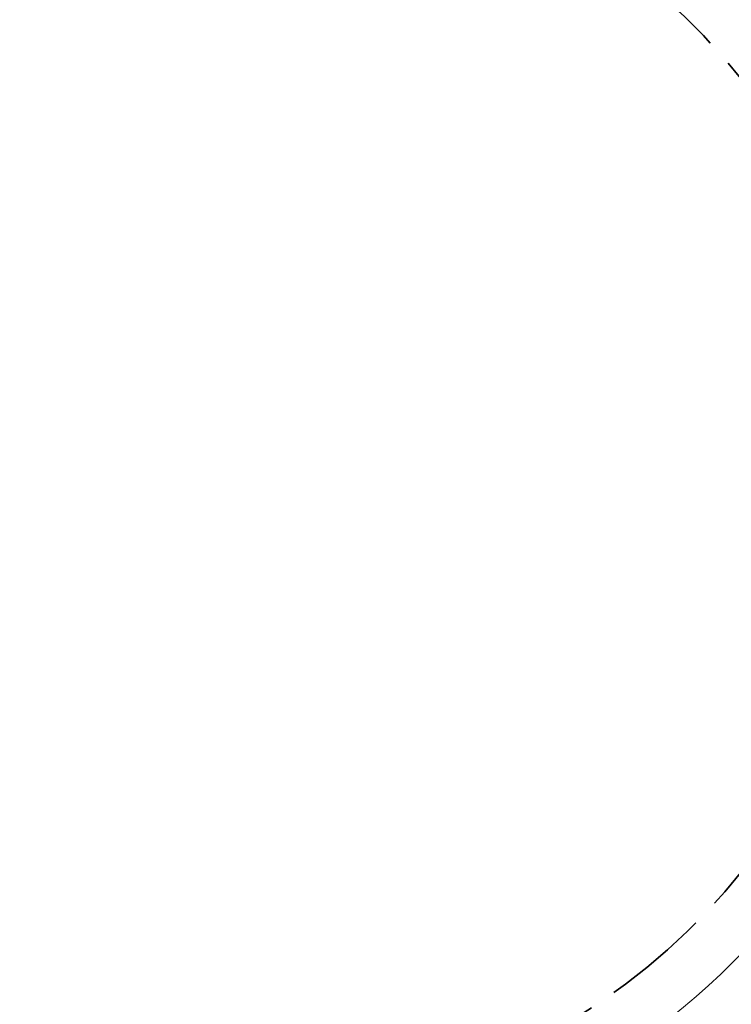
# Model space of a CAD drawing. Header units: metres. Extents: x 196674 to 197628, y 355499 to 356232.
# Tile 170 of 209: x 196693 to 196706, y 356120 to 356138. Entities that reach past the tile are written whole.
import ezdxf

# ---------------------------------------------------------------- set-up
doc = ezdxf.new("R2010")
doc.units = ezdxf.units.M
doc.linetypes.add('ZZ-SYSTEEMGRENS-SO', pattern=[5, 4, -1])
doc.layers.add('N-WE-VH-GESLOTENVERHARDING_PRINTBETON_DIK_HALFSTEENS_ROOD-A-200', color=7, linetype='Continuous', lineweight=5, true_color=0xff9999)
doc.layers.add('X-XX-AL-GRENS_SYSTEEMGRENS-G', color=7, linetype='ZZ-SYSTEEMGRENS-SO', lineweight=35, true_color=0xd60036)
doc.layers.add('N-WE-VH-HULPLIJN-G', color=40, linetype='Continuous', lineweight=5, plot=False)

msp = doc.modelspace()

# ---------------------------------------------------------------- hatches: boundary and pattern name
at = {"layer": 'N-WE-VH-GESLOTENVERHARDING_PRINTBETON_DIK_HALFSTEENS_ROOD-A-200', "true_color": 0xffffff}
h = msp.add_hatch(dxfattribs=at)
h.set_pattern_fill('AVH-BSS_DIKFORMAAT_HALFST-SO', scale=0.5, angle=305.6099570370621, pattern_type=2)
h.set_pattern_definition([(305.6099570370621, (0, 0), (1.023370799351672, -0.540132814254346), [0.345, -0.345]), (35.60995703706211, (0, 0), (-0.2008811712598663, 0.2804848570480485), [])])
edge = h.paths.add_edge_path()
edge.add_line((196708.1996717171, 356152.4064790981), (196705.3569300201, 356153.99193232))
edge.add_arc((196697.1836168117, 356139.337057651), 16.78000001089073, 60.85072834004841, 69.33236911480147)
edge.add_arc((196703.5366504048, 356156.1786420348), 1.219999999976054, 184.9889414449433, 249.3323691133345, ccw=False)
edge.add_line((196702.3212723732, 356156.0725466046), (196702.2833913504, 356156.5064933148))
edge.add_arc((196701.974565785, 356156.4795346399), 0.3099999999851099, 4.988941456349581, 102.3885267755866)
edge.add_arc((196702.08251939, 356156.0550911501), 0.7478590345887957, 103.4902855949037, 196.0277603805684)
edge.add_arc((196693.0941496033, 356153.4846545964), 8.600827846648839, 13.547713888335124, 15.953164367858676, ccw=False)
edge.add_arc((196708.1909275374, 356157.7990184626), 7.117012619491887, 198.8510978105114, 245.4697009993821)
edge.add_arc((196712.5482721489, 356164.1688641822), 14.78000000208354, 240.3478890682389, 243.1847744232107)
edge.add_arc((196696.5191779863, 356132.4575930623), 20.75219069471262, 20.126365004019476, 63.18477442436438, ccw=False)
edge.add_arc((196727.0648234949, 356143.6516527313), 11.7800000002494, 200.1263650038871, 242.9966608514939)
edge.add_arc((196726.978514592, 356143.477469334), 11.58561836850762, 242.9858445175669, 245.5827863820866)
edge.add_arc((196722.3105751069, 356133.2133590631), 0.3100018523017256, 246.9652540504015, 371.6346591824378)
edge.add_arc((196698.361333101, 356128.191933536), 24.77999999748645, 11.83905194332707, 21.02562036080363)
edge.add_arc((196693.6942326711, 356126.3980066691), 29.78000000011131, 21.02562036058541, 60.85072833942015)

# ---------------------------------------------------------------- linework, layer by layer
at = {"layer": 'N-WE-VH-HULPLIJN-G'}
msp.add_circle((196696.750327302, 356129.4909826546, 21.09603107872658), 12.75611199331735, dxfattribs=at)
at = {"layer": 'X-XX-AL-GRENS_SYSTEEMGRENS-G', "ltscale": 0.5, "flags": 128}
msp.add_lwpolyline([(197173.0845801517, 355664.4267221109), (197172.678291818, 355658.1040395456), (197176.2062336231, 355657.9276386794), (197179.6585214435, 355660.8258546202), (197196.8460500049, 355641.1849859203), (197196.618113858, 355640.9851655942), (197203.3658004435, 355633.2880423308), (197204.598351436, 355636.2035375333), (197206.181120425, 355637.5931654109), (197210.3450714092, 355632.9793581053), (197211.1344663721, 355633.8542043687), (197215.577003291, 355630.1111014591), (197222.812057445, 355638.6980935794), (197225.7729980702, 355636.1981525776), (197252.4997837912, 355613.6295939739), (197256.3974516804, 355618.2471244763), (197230.4350738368, 355640.1698336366), (197234.5465854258, 355645.0395252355), (197230.9951246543, 355648.102425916), (197227.7363916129, 355651.014992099), (197227.7150354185, 355650.9915016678), (197227.3858924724, 355651.2966605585), (197230.5297411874, 355654.3837220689), (197222.7747070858, 355662.5864016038), (197213.3031688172, 355673.0409596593), (197208.7438719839, 355679.5515306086), (197204.6678372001, 355688.2834966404), (197202.9207222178, 355693.3147658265), (197202.5296188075, 355695.8358091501), (197209.2561496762, 355696.7388380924), (197208.765603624, 355699.4053961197), (197208.8375775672, 355699.4157603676), (197208.4960738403, 355702.0476424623), (197209.7550059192, 355702.1614664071), (197209.6289773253, 355703.3557373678), (197209.431316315, 355705.9322142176), (197209.3853665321, 355708.5054020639), (197209.4909423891, 355711.0763696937), (197209.825975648, 355714.406320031), (197209.1003553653, 355714.700446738), (197209.2732684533, 355715.2254737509), (197208.7827839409, 355715.4092287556), (197209.8333840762, 355718.2914021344), (197204.6571410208, 355720.1605124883), (197206.9259623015, 355726.3911903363), (197207.3755778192, 355727.6258113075), (197205.6951706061, 355728.2354618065), (197201.970541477, 355729.6509828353, -0.03199396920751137), (197199.2658455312, 355725.4928494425), (197194.4988616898, 355729.2364659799), (197191.8020115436, 355731.3330088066), (197190.6829954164, 355730.2418318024), (197188.9323846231, 355731.7580333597, 0.01582069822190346), (197191.308975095, 355733.798286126), (197190.5246250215, 355734.700084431), (197189.8547559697, 355735.4391273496), (197188.5065648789, 355737.3969406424), (197188.3768484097, 355737.5504837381), (197186.2264232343, 355740.6599554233), (197185.4143065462, 355740.8273772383), (197177.0047230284, 355735.000759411), (197161.0308464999, 355735.7499021), (197143.9921317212, 355736.546230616), (197117.3114725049, 355737.8750504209), (197104.5701917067, 355738.4152468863), (197089.3270001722, 355739.2400485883), (197089.4979420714, 355743.4763910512), (197087.6423294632, 355744.6045541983), (197087.2320594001, 355744.8539874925), (197086.4302028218, 355745.4612094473), (197085.6301577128, 355746.0670596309), (197084.2515270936, 355747.3631431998), (197083.0033431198, 355748.790046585), (197081.9521148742, 355750.2640411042), (197081.052108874, 355751.8364435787), (197080.680597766, 355752.6629727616), (197080.3089695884, 355753.4897623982), (197079.7287775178, 355755.2084983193), (197079.3027229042, 355757.0287405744), (197079.0552433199, 355758.8767777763), (197078.9881413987, 355760.748092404), (197079.0484954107, 355761.6954089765), (197079.4901165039, 355761.5482019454), (197081.8987959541, 355767.3947458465), (197083.4122910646, 355769.9863346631), (197084.9290730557, 355772.1438856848), (197085.2777218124, 355772.6391357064), (197085.9504292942, 355773.4546849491), (197087.2615113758, 355775.0451778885), (197089.4568843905, 355777.2328139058), (197092.7058230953, 355779.8115121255), (197090.7255592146, 355782.8612331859), (197090.5279328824, 355783.1655891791), (197094.0593130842, 355784.7965387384), (197089.240221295, 355793.944965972), (197079.8514273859, 355789.6587774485), (197073.1066642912, 355808.1301448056), (197062.6964714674, 355839.0387078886), (197050.201550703, 355834.8591941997), (197054.256388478, 355823.4068109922), (197060.9054150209, 355805.9824325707), (197064.0917084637, 355798.9340248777), (197065.6061934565, 355785.3714584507), (197066.4118943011, 355778.1591798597), (197064.2976158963, 355775.7696807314), (197061.8930028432, 355773.065075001), (197059.8798242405, 355770.937906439), (197059.567781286, 355770.7063368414), (197054.395078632, 355766.8676324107), (197050.1449273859, 355764.4954855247), (197046.646028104, 355763.2036366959), (197046.6485450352, 355763.1967402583), (197042.8018864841, 355761.7681380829), (197042.6247659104, 355761.7025895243), (197032.2172606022, 355760.2665015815), (197022.1724443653, 355758.1057256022), (197022.1490316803, 355758.1349914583), (197018.4791559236, 355757.3507739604), (197017.1834583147, 355757.8590001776), (197013.9320116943, 355762.4906063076), (197012.2359937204, 355764.9334332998), (197011.548662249, 355765.9454268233), (197009.5874376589, 355768.7952768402), (197008.1879451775, 355770.6627745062), (197008.1739746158, 355770.651876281), (197004.3621297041, 355775.7021426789), (197000.7500667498, 355780.6711859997), (196997.3281167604, 355785.4310589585), (196992.0624097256, 355792.5561596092), (196987.5636689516, 355799.6503659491), (196980.2918957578, 355812.3582609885), (196971.7451011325, 355828.1610038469), (196956.4456734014, 355821.2458726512), (196960.0166344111, 355812.4100996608), (196962.4976294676, 355807.0886023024, -0.6085831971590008), (196961.4131292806, 355806.2394416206), (196970.6320923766, 355792.5786144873), (196976.225457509, 355784.303374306), (196982.879968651, 355776.9163582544), (196982.5041383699, 355776.476222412), (196987.7472751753, 355765.3430715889), (196990.3620391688, 355759.9089379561), (196989.6128942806, 355758.3801676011), (196986.801356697, 355757.089894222), (196981.5916446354, 355758.3619052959), (196976.4931413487, 355759.6093032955), (196973.9250311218, 355760.2238822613), (196971.9270970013, 355760.7020113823), (196970.093883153, 355761.1263081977), (196965.2690985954, 355762.243003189), (196955.7026120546, 355764.457163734), (196954.8259486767, 355764.7114400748), (196955.7288446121, 355765.5914382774), (196946.4199106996, 355767.8862061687), (196945.5109518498, 355767.0898728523), (196943.3561815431, 355767.6616250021), (196942.0243707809, 355768.0150110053), (196940.699224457, 355768.3753913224), (196937.911680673, 355769.161377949), (196937.9158913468, 355769.1720679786), (196934.1448626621, 355770.5833311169), (196931.0328001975, 355771.949971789), (196928.1497259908, 355773.3159879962), (196926.2238803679, 355774.3657393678), (196926.7008714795, 355775.2077771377), (196923.9720996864, 355776.8118532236), (196922.1171638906, 355777.9575551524), (196917.5440237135, 355780.8012867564), (196917.0166342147, 355779.9474843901), (196915.4224701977, 355780.9309636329), (196913.0167641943, 355782.4772167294), (196912.757872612, 355782.6539056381), (196911.190523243, 355783.7714957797), (196908.5042566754, 355786.2619442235), (196907.2206986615, 355787.4460719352), (196905.8442773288, 355789.1071714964), (196903.2522146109, 355793.7425243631), (196899.3236920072, 355801.1348770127), (196896.7844047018, 355806.8801932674), (196892.3931631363, 355816.7971943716), (196889.396342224, 355823.7408055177), (196885.4294056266, 355833.1531130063), (196886.3148759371, 355833.6745129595), (196885.0357126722, 355834.4994199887), (196884.9096875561, 355834.6903417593), (196883.5318420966, 355838.2464489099), (196881.8574062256, 355842.456115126), (196879.7964254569, 355847.3435551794), (196879.5508475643, 355847.9274201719), (196877.9207976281, 355851.9810838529), (196875.2708346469, 355858.5729917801), (196872.6243587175, 355865.1536886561), (196870.4789281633, 355870.5362599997), (196868.3870366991, 355875.7889875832), (196865.3800609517, 355883.3409266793), (196863.5295936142, 355887.9873007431), (196863.4110328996, 355888.2849971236), (196862.7400305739, 355889.9711056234), (196863.0622626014, 355890.0962442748), (196861.3970005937, 355894.1395962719), (196861.4037374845, 355894.142038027), (196859.229652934, 355899.4431236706), (196859.0298403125, 355899.3580359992), (196858.8952095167, 355899.696553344), (196858.3959365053, 355900.9492390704), (196849.546747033, 355923.1807260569), (196850.1922005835, 355924.6939033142), (196860.258528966, 355928.6657372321), (196869.5490503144, 355931.0234685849), (196873.3453938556, 355931.8019435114), (196886.2438454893, 355935.4284136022), (196898.3098795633, 355938.5764862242), (196898.3110943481, 355938.5724965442), (196903.1917021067, 355939.7712405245), (196904.7097162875, 355939.0568809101), (196905.0282216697, 355938.2924679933), (196909.0130922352, 355939.952830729), (196908.2642147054, 355942.2627148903), (196902.9799573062, 355958.738663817), (196902.4497829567, 355960.2008490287), (196901.8115777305, 355961.6192158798), (196900.9680556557, 355963.3204536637), (196898.0063144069, 355968.7541705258), (196894.5625896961, 355975.3226559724), (196892.3896866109, 355979.4813913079), (196888.5416758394, 355987.5664713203), (196887.4815956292, 355987.0834539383), (196885.6442474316, 355986.3271839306), (196885.5076204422, 355986.6344104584), (196873.7642690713, 355982.4273955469), (196860.8311621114, 355977.7025315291), (196860.6501748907, 355978.1868262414), (196859.8859481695, 355980.2917607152), (196853.3128873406, 355977.7107309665), (196853.73029577, 355976.6477246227), (196849.4907683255, 355974.9886047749), (196849.0872389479, 355976.0301083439), (196843.9608105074, 355973.9918913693), (196837.8119168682, 355989.4043746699), (196834.5901124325, 355988.2958011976), (196829.2277835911, 355986.0429299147), (196828.1156368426, 355985.4996470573), (196826.3328622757, 355984.7522034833), (196824.2538081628, 355989.7933135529), (196823.3493071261, 355989.4238303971), (196821.5217528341, 355993.9636112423), (196822.4415567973, 355994.327010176), (196811.4142395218, 356022.6098143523), (196811.1941616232, 356022.5241126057), (196809.0787073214, 356027.7608173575), (196808.1570951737, 356027.399245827), (196802.10045471, 356042.8370581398), (196803.0324375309, 356043.2047289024), (196801.2251267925, 356047.7859519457), (196800.9629805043, 356047.6825342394), (196799.5580754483, 356051.2186581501), (196798.9326303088, 356050.9700967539), (196795.7620501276, 356058.7913388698), (196785.962956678, 356083.7526770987), (196782.5256602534, 356092.3853087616), (196783.4607012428, 356092.7526788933), (196781.019036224, 356098.8045971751), (196780.1137519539, 356098.4428009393), (196778.7301102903, 356101.9178165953), (196774.5320198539, 356112.348299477), (196772.2902714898, 356117.515377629), (196776.44078803, 356119.079716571), (196791.849465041, 356131.7811384), (196790.0748953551, 356134.2200693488), (196802.0204483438, 356142.8516660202), (196802.0676224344, 356142.8083428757), (196807.6543048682, 356146.8198669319), (196821.3261595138, 356152.9520820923), (196824.118863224, 356147.8038902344), (196826.9348279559, 356140.6494155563), (196826.9667213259, 356140.5675271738), (196829.5085456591, 356133.5350799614), (196829.5777539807, 356133.3434260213), (196832.2898444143, 356127.7055041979), (196833.7548698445, 356124.6604513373), (196834.9901440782, 356122.0931766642), (196835.0225480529, 356122.0325953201), (196835.1990731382, 356121.7003128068), (196837.0506620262, 356117.8328811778), (196837.4462851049, 356117.0125892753), (196839.1926216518, 356113.3926815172), (196841.4323661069, 356114.511984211), (196841.8392721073, 356113.6336860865), (196848.0955434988, 356116.517072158), (196847.6769788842, 356117.425259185), (196852.5147321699, 356119.6548795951), (196850.4481800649, 356123.3458274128), (196845.5717484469, 356132.2801574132), (196843.8176550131, 356136.7414412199), (196842.4688873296, 356140.1178663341), (196840.0819394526, 356146.0228419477), (196839.9684512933, 356146.3257976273), (196837.6473192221, 356152.5214195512), (196836.4018865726, 356158.1741344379), (196834.8989662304, 356157.8391461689), (196833.0580044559, 356165.8451506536), (196834.6039987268, 356166.1812686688), (196833.231549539, 356172.4004655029), (196818.5547710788, 356168.2850407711), (196819.0904617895, 356165.4031631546), (196818.6774567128, 356164.7734485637), (196805.8544307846, 356160.1790812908), (196763.847697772, 356130.3813046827), (196763.5509762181, 356130.4127969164), (196762.5818188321, 356130.5249803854), (196761.7183121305, 356129.7086118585, 0.04730650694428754), (196752.2297252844, 356136.4176360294), (196747.6793319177, 356140.070134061), (196742.0814451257, 356144.4630395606), (196738.7537234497, 356147.2546337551), (196734.7560397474, 356150.8499354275), (196729.666907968, 356145.2019173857), (196729.4110213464, 356144.9179294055), (196728.5373751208, 356145.25504501), (196726.9098917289, 356145.8830452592), (196726.6614752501, 356145.2392657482), (196726.5077088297, 356145.3668838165), (196724.5966113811, 356147.0002316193), (196723.2386024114, 356148.3499242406), (196720.9989937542, 356150.8008754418), (196719.8259691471, 356152.0571855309), (196717.8551161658, 356153.8806850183), (196716.3066054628, 356155.1783671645), (196713.4920412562, 356157.0380855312), (196712.711518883, 356157.526736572), (196710.5865978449, 356158.6597682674), (196709.0460740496, 356159.8798850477, -0.1436820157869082), (196707.9944026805, 356162.614189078), (196707.7956403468, 356165.0395700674), (196705.255843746, 356165.9921554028), (196703.9080476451, 356165.8817021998), (196704.296213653, 356161.5859622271), (196704.322643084, 356161.4572245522), (196699.9945406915, 356161.1598107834), (196700.4765585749, 356140.6409319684, -0.8375811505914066), (196697.1042396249, 356117.7401990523), (196690.2804314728, 356092.1839640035, 0.01148923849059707), (196682.1238954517, 356058.6533288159), (196678.2447453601, 356040.9444071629), (196676.8078900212, 356034.3849397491), (196676.7367004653, 356034.0373672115), (196673.76097036, 356020.1679628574), (196685.4972137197, 356017.0123139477), (196688.4141098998, 356023.4875724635), (196684.7023326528, 356025.1594317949), (196684.8709302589, 356032.3200466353), (196686.954459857, 356036.67925281), (196701.2270857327, 356066.3816892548), (196697.4228360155, 356068.2135735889), (196701.9253072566, 356087.990611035), (196702.113404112, 356090.4525884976), (196703.1938799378, 356090.1812386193), (196704.7481254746, 356094.7148607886), (196705.3277865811, 356095.9075069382), (196706.1690198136, 356096.9042763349), (196707.142583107, 356097.5850231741), (196708.3354430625, 356098.0646037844), (196709.2981925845, 356097.8962027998), (196710.1314496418, 356097.4912135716), (196711.0135994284, 356096.7398888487), (196711.613187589, 356094.6944549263), (196715.3306055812, 356098.6467015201), (196723.1713741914, 356104.959617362), (196732.8379125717, 356111.0407349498), (196733.3237033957, 356110.1763676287), (196733.395023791, 356110.047721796, 0.4142124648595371), (196734.754474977, 356109.6579975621), (196736.9542150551, 356108.9736747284, -0.02164444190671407), (196739.4192796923, 356107.5715157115, 0.0006306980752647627), (196739.4214182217, 356107.5701773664, -0.2262979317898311), (196739.4250952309, 356107.5644124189), (196739.8764398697, 356106.708415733), (196739.5816296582, 356106.4366577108), (196740.3007240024, 356104.7008456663), (196740.9509263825, 356104.9922062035), (196741.9809548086, 356103.0387080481), (196744.8395286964, 356104.2229286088, -0.3990416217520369), (196746.5871881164, 356103.5518771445), (196746.6513408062, 356103.3996378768), (196746.689370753, 356103.0266088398), (196746.4151777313, 356101.5848105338), (196747.429397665, 356101.3609511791), (196747.5333455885, 356101.2994572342), (196747.5384435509, 356101.2929342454), (196766.0705486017, 356056.7132555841), (196765.1623874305, 356056.3282861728), (196767.2394890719, 356051.1270879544), (196768.1793575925, 356051.5344794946), (196771.4711978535, 356043.8233024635), (196774.40164759, 356036.7635904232), (196774.0151730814, 356036.5839879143), (196774.7283105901, 356034.7171646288), (196775.4376722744, 356034.2825268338), (196775.853972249, 356033.3023071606), (196775.6600364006, 356032.5504327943), (196776.765634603, 356029.8908119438), (196776.718840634, 356029.8583752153), (196777.0974306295, 356028.7594125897), (196777.9658206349, 356027.7189745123), (196778.0591666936, 356026.3169710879), (196778.4461698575, 356025.4565066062), (196778.8262353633, 356024.4427094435), (196778.82622122, 356024.4427022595), (196778.8266270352, 356024.4416646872), (196779.3783198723, 356022.97006407), (196779.3990069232, 356022.9782259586), (196780.7255773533, 356019.5865020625), (196780.754093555, 356019.5982524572), (196782.2401021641, 356015.8367131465), (196783.4327975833, 356012.7766123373), (196782.5021506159, 356012.4159202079), (196784.7325956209, 356006.6609931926), (196786.038590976, 356007.1671596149), (196787.6956637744, 356002.99373992), (196787.5357676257, 356002.9336515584), (196788.527525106, 356000.4577747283), (196788.2725773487, 356000.3582829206), (196788.9724314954, 355999.1126709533), (196789.3908675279, 355998.5302971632), (196789.7536275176, 355998.0254125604), (196789.9147147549, 355996.5999778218), (196790.4410486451, 355995.4737364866), (196790.4469192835, 355995.47546678), (196790.6242366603, 355994.9662783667), (196790.9335315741, 355995.0883984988), (196793.8902314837, 355987.5860400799), (196793.7542048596, 355987.5476454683), (196795.505857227, 355983.2445885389), (196795.6242983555, 355983.312781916), (196796.991807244, 355979.8198586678), (196797.0047048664, 355979.7233568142), (196796.9933585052, 355979.6824914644), (196796.9669683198, 355979.6505170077), (196796.822975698, 355979.5766059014), (196795.3985459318, 355979.0322727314), (196797.1469514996, 355974.4569848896), (196797.1501836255, 355974.4582530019), (196795.4187218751, 355970.4877992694), (196796.2201695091, 355969.6560949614), (196797.0849824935, 355967.4537241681), (196798.9466017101, 355968.1847329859), (196800.5529653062, 355968.8170288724), (196800.6150046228, 355968.7023501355), (196800.8616512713, 355968.7744826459), (196801.6407865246, 355967.8232749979), (196801.6785991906, 355967.7771113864), (196801.6961792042, 355966.4146603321), (196801.7040832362, 355965.8020978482, 0.2098831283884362), (196802.0368526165, 355965.0700742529, 0.1229137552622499), (196802.0944480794, 355964.5891732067), (196802.9107575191, 355962.4451987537), (196803.0986146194, 355962.5296289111, 0.04929694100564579), (196803.2118388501, 355962.3687718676), (196804.3748923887, 355961.0206686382), (196804.4152792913, 355960.973855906), (196804.4401436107, 355960.2826278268), (196804.4459236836, 355960.1212617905), (196803.9148513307, 355960.1157297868), (196805.8237591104, 355955.3454282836), (196806.4277367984, 355955.633371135), (196806.6532355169, 355955.5186944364), (196807.0270248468, 355954.5686016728), (196806.896691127, 355954.2200849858), (196806.3685258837, 355953.9064868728), (196808.2467157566, 355949.1968786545), (196809.0713129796, 355949.5131897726), (196810.7611227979, 355945.21653999), (196812.8164223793, 355939.9905657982), (196815.7958787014, 355932.7153467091), (196817.2786866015, 355929.1286764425), (196819.2233460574, 355924.3463577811), (196820.974699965, 355919.8030463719), (196821.7022264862, 355917.7120897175), (196822.8275510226, 355914.9902061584), (196826.5518493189, 355905.5439142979), (196827.5083210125, 355903.1053161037), (196827.5308293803, 355903.1196992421), (196828.5703350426, 355900.3870734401, 0.1057314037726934), (196828.7975064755, 355900.0358952, 0.1359501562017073), (196828.9295866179, 355899.5185573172), (196829.4561675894, 355898.5993144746), (196829.938950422, 355897.0408730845, 0.1142322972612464), (196830.1661458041, 355896.6512290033, 0.1021066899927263), (196830.23636084, 355896.2531616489), (196830.8234352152, 355894.775179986, 0.09413674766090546), (196831.0235326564, 355894.4601106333, 0.07582889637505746), (196831.0699955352, 355894.1621297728), (196831.3336353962, 355893.3277624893), (196830.5490288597, 355891.650566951), (196830.730654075, 355891.1774844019), (196831.6305612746, 355889.0373983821), (196832.1718899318, 355888.9724389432), (196833.8661398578, 355884.6967749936), (196833.0916363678, 355884.3898747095), (196834.2334853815, 355881.5063921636), (196835.7340846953, 355881.0039957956), (196836.3963712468, 355880.6373454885), (196840.5779483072, 355870.1214583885), (196841.1998491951, 355870.3833319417), (196841.8607508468, 355868.7841549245), (196841.3542408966, 355868.5492854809), (196842.9471889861, 355864.5225379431), (196843.474497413, 355864.7627851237), (196844.0946204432, 355863.1667495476), (196843.4777571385, 355862.8872750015), (196845.6058022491, 355857.295932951), (196845.6591832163, 355857.3179956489), (196848.9573390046, 355849.3870718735), (196849.4691744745, 355849.5945842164), (196850.1900661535, 355847.7561027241), (196849.7024440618, 355847.5164343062), (196851.7354952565, 355842.3219023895), (196851.9803218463, 355841.6963600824), (196852.2130822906, 355841.1927849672), (196852.6975573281, 355840.1446276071), (196853.8314006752, 355837.546665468), (196857.1022606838, 355828.931799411), (196857.1021774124, 355828.9317655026), (196857.104474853, 355828.9259676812), (196857.5027287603, 355827.8770374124), (196857.5177064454, 355827.8831363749), (196859.2608649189, 355823.4841013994, 0.1197895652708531), (196859.5336863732, 355823.098470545, 0.1217854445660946), (196859.5998818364, 355822.6230344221), (196860.3813539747, 355820.6705579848), (196861.5845120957, 355817.6645162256), (196865.3571916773, 355808.1762108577), (196866.650424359, 355804.9223955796), (196866.9894190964, 355804.0482756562), (196869.9609907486, 355796.3858853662), (196870.2417437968, 355795.6982130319), (196874.2597470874, 355785.8213624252), (196876.4751023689, 355779.9106257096), (196876.5248359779, 355779.9270586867), (196877.4783340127, 355777.609714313), (196877.4870572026, 355777.6127263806, 0.01261409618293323), (196879.1276028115, 355773.4671132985), (196880.5794819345, 355769.9265380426), (196879.4564760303, 355768.8985009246), (196871.5899269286, 355765.9267262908), (196874.6150694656, 355763.7405958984), (196870.7815163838, 355762.3431721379), (196871.1765744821, 355761.2637959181), (196873.4589399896, 355754.9534811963), (196873.8205499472, 355753.8743063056), (196877.933770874, 355755.2526192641), (196879.3161058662, 355751.4604592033), (196887.4423074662, 355755.0355723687), (196887.6524770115, 355755.1609821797), (196887.7433886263, 355755.192988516), (196887.8657880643, 355755.2134610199), (196887.9953583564, 355755.215742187), (196888.0352466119, 355755.2100166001), (196888.0806541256, 355755.194805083), (196888.1556229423, 355755.1569219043), (196888.2342456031, 355755.1058393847), (196888.2799178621, 355755.067193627), (196888.3187308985, 355755.0246841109), (196888.3560790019, 355754.9712798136), (196888.4037650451, 355754.8834089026), (196890.242957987, 355750.9480844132), (196890.4947138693, 355750.6026519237), (196890.4494791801, 355750.5430745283), (196891.628236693, 355748.1977836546), (196891.6577586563, 355747.9263099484), (196893.7087405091, 355743.5292781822), (196894.4921495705, 355741.852565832), (196896.872192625, 355740.7600377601), (196896.2575067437, 355739.8318439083), (196898.2715684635, 355738.9073148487), (196899.8509010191, 355738.4527733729), (196902.2825244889, 355737.7529374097), (196907.1457714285, 355736.3532654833), (196917.8474241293, 355733.273265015), (196918.1089377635, 355734.2346253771), (196926.0062285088, 355731.9296392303), (196927.0971120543, 355732.0253109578), (196927.2914126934, 355732.7211091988), (196949.25195892, 355726.9179402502), (196950.9690876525, 355725.7952060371), (196950.858498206, 355725.3568524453), (196952.0887336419, 355725.1461394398), (196952.8819526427, 355724.9555262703), (196952.8603227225, 355724.8954303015), (196952.056959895, 355721.6922553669), (196951.4518210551, 355719.279440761), (196959.2800080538, 355717.3161154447), (196960.8516613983, 355723.8815794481), (196967.4256969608, 355722.1306030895), (196973.9033481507, 355720.4361775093), (196977.8684934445, 355719.3989738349), (196980.4243569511, 355718.8238264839), (196993.7588386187, 355715.5105551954), (196994.7639516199, 355716.0034841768), (196994.9897167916, 355716.0545171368), (196996.5017647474, 355715.9488593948), (196997.3169796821, 355715.6092477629), (196997.9952041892, 355715.036856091), (196998.4610569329, 355714.3165586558), (196998.8408934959, 355713.1578975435), (196998.8373696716, 355713.1068020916), (196998.8026880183, 355712.6039181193), (196998.5054317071, 355711.57326714), (196998.967312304, 355710.0772094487), (197001.8739445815, 355710.9575141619), (197005.9055135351, 355697.924832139), (197007.9029397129, 355691.7178882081), (197012.9334617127, 355675.5491580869), (197017.8784535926, 355659.8034283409), (197019.9986344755, 355652.9868181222), (197022.5523518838, 355644.9202439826), (197025.6999454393, 355634.5227791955), (197025.7567598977, 355634.1895291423), (197025.7192859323, 355633.9168304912), (197025.6181435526, 355633.7020966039), (197025.4453286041, 355633.4758310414), (197025.195021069, 355633.3010221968), (197024.8842618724, 355633.1887622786), (197022.7809993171, 355632.7952119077), (197021.2249886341, 355633.6494658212), (197017.690051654, 355632.6264885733), (197017.7273360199, 355632.4752797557), (197014.1229230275, 355631.4103093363), (197014.0722671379, 355631.5493647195), (197010.0124796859, 355630.3545619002), (197006.5432104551, 355629.6017441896), (197006.5540181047, 355629.5513084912), (197001.1443281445, 355628.4894595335), (196999.2574320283, 355628.1228370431), (197001.9823300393, 355614.4304461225), (197003.2307288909, 355614.6849740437), (197003.6205128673, 355613.1185353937), (197004.006443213, 355611.2187676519), (197003.9614653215, 355611.2096196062), (197004.2119997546, 355610.206901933), (197004.3094756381, 355609.7270704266), (197004.3307955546, 355609.7314437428), (197004.8907984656, 355607.4901357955), (197029.380694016, 355613.7773555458), (197029.3841525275, 355613.7521287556), (197029.4775205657, 355613.7547588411), (197031.0334295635, 355607.6447371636), (197027.1484354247, 355606.7099934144), (197028.7114272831, 355600.2542212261), (197028.8948398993, 355600.3195751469), (197029.4531395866, 355598.0973388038), (197030.7251398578, 355593.0343377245), (197031.3437632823, 355590.5737261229), (197031.1685464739, 355590.5261238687), (197032.7880676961, 355584.152430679), (197036.6741025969, 355585.3719723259), (197038.212636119, 355579.409403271), (197038.2010121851, 355579.4060264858), (197038.2728747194, 355579.1493745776), (197038.1803194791, 355579.1132554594), (197039.3673898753, 355574.1879968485), (197040.0304268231, 355571.0320611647), (197040.88012635, 355567.656390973), (197041.2093863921, 355566.3427106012), (197041.6648791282, 355566.4332058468), (197042.8515333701, 355561.7517462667), (197043.1005016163, 355560.7271915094), (197044.6430261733, 355554.3201080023), (197045.6960009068, 355554.5759243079), (197046.0663295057, 355552.9632527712), (197063.3112487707, 355556.2858520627), (197062.5528863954, 355564.4253253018), (197069.6953954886, 355564.7548009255), (197074.0489944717, 355565.8013962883), (197074.0651927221, 355569.3434042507), (197066.8277845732, 355574.7719568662), (197065.569183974, 355592.4263893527), (197065.9890710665, 355592.2571108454), (197066.9647035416, 355591.9362835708), (197067.948629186, 355591.6804678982), (197069.8143987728, 355591.2835510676), (197070.9138968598, 355590.9670390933), (197072.0547459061, 355590.5568482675), (197073.3952542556, 355590.1721260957, -0.1152568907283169), (197081.1782353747, 355583.3636143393), (197088.1711537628, 355574.4210026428), (197092.5545327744, 355568.8154951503), (197099.4778845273, 355574.1657522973), (197101.0604109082, 355575.3887037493), (197095.3593342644, 355582.7660237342), (197094.9766501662, 355582.4665704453), (197094.8981522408, 355582.7529220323), (197094.2118387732, 355584.4945289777), (197092.7090311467, 355587.275688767), (197091.4245338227, 355588.9961585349), (197089.3067641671, 355591.1364624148), (197086.8976383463, 355592.962353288), (197085.5348704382, 355593.9300294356), (197077.2085234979, 355604.9027706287, -0.1058183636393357), (197071.6588760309, 355616.7440490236), (197070.2271579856, 355628.1527461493), (197068.8732504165, 355641.9015009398), (197068.754855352, 355648.6106856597), (197069.0445282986, 355655.8010382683), (197070.1813272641, 355663.7801162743), (197072.5559036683, 355674.3024406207), (197085.7316641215, 355673.7582615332), (197087.7834693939, 355674.5971967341), (197090.8065214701, 355674.4470028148), (197098.1397626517, 355681.0156148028), (197098.4240622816, 355685.9810240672), (197101.9406964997, 355685.7710316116), (197102.3433846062, 355697.078343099), (197156.4463787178, 355694.9579822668), (197156.2249856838, 355688.6267763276), (197150.0560632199, 355688.8424945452), (197149.8181020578, 355683.7954412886), (197156.0430107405, 355683.50194597), (197155.9434362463, 355681.3833071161), (197156.9940530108, 355681.3047563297), (197158.577914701, 355681.1016482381), (197160.1073547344, 355680.7434348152), (197161.7057278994, 355680.1852727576), (197163.2304949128, 355679.453872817), (197164.6201168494, 355678.5906370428), (197165.2392169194, 355678.1079641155), (197164.835822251, 355677.6446703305), (197163.4881835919, 355676.095416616), (197166.6344331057, 355672.654307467), (197167.6288975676, 355673.3756308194), (197167.9025847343, 355672.918075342), (197168.564826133, 355671.7474093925), (197169.0719519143, 355670.160087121), (197169.4840139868, 355668.6115914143), (197169.5948482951, 355667.1735395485), (197169.7172811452, 355664.6284666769), (197173.0845635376, 355664.4267231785)], format="xyb", dxfattribs=at)

doc.saveas('drawing.dxf')
